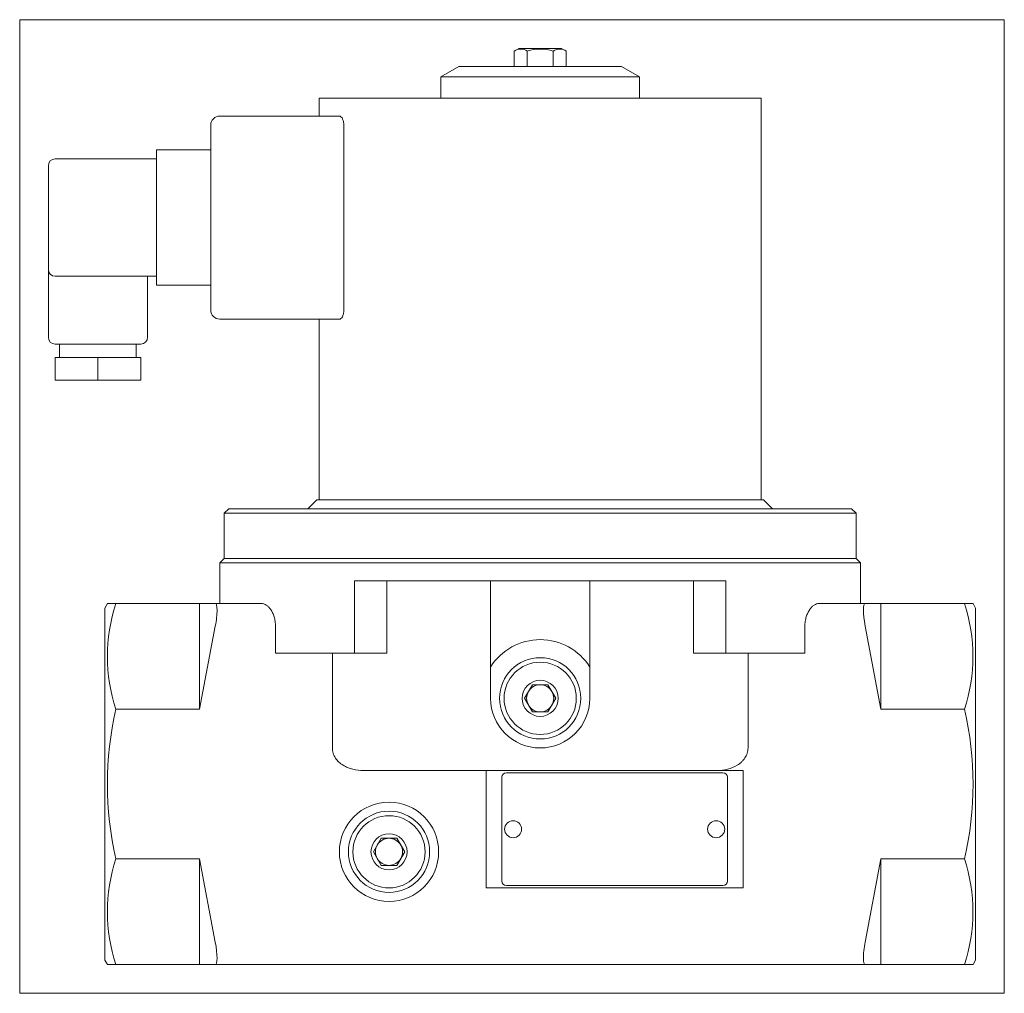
# Model space of a CAD drawing. Extents: x 39 to 257, y -3 to 213.
import ezdxf
from ezdxf.xclip import XClip

# ---------------------------------------------------------------- set-up
doc = ezdxf.new("R2010")
doc.units = 0
doc.header["$LTSCALE"] = 25.4
doc.header["$MEASUREMENT"] = 0
doc.header["$XCLIPFRAME"] = 2
doc.layers.get('0').update_dxf_attribs({"linetype": 'CONTINUOUS'})
for name, color, linetype in [('CEWKA_40-65', 7, 'CONTINUOUS'), ('K-006GOT_', 7, 'CONTINUOUS'), ('T-026', 7, 'CONTINUOUS'), ('WA_031_01_00_001', 7, 'CONTINUOUS'), ('WA_031_01_00_005', 7, 'CONTINUOUS'), ('WA_031_01_00_010', 7, 'CONTINUOUS'), ('WA_031_01_01BEZ_', 7, 'CONTINUOUS'), ('Ś-006M6X12SZEŚC_', 7, 'CONTINUOUS')]:
    doc.layers.add(name, color=color, linetype=linetype)

# ---------------------------------------------------------------- blocks, each defined once
blk = doc.blocks.new('SE1')
at = {"layer": 'CEWKA_40-65', "color": 7, "linetype": 'CONTINUOUS', "lineweight": 0}
for p, q in [((104.92, 195.23), (104.92, 191.23)), ((202.92, 195.23), (104.92, 195.23)), ((202.92, 106.23), (202.92, 195.23)), ((82.92, 191.23), (109.42, 191.23)), ((80.92, 148.23), (80.92, 189.23)), ((110.39, 189.23), (110.39, 148.23)), ((68.92, 181.73), (68.92, 183.73)), ((68.92, 183.73), (80.92, 183.73)), ((46.42, 181.73), (68.92, 181.73)), ((68.92, 155.73), (68.92, 181.73)), ((44.92, 157.23), (44.92, 180.23)), ((44.92, 157.23), (44.92, 142.23)), ((68.92, 155.73), (46.42, 155.73)), ((66.92, 142.23), (66.92, 155.73)), ((68.92, 153.73), (68.92, 155.73)), ((80.92, 153.73), (68.92, 153.73)), ((109.42, 146.23), (82.92, 146.23)), ((104.92, 146.23), (104.92, 106.23)), ((65.42, 140.73), (46.42, 140.73)), ((47.42, 140.73), (47.42, 137.73)), ((64.42, 137.73), (64.42, 140.73)), ((46.42, 132.73), (46.42, 137.73)), ((55.92, 137.73), (46.42, 137.73)), ((65.42, 137.73), (55.92, 137.73)), ((55.92, 132.73), (55.92, 137.73)), ((65.42, 132.73), (65.42, 137.73)), ((55.92, 132.73), (46.42, 132.73)), ((65.42, 132.73), (55.92, 132.73))]:
    blk.add_line(p, q, dxfattribs=at)
for centre, radius, start, end in [((82.92, 189.23), 2, 90, 180), ((46.42, 180.23), 1.5, 90, 180), ((46.42, 157.23), 1.5, 180, 270), ((82.92, 148.23), 2, 180, 270), ((46.42, 142.23), 1.5, 180, 270), ((65.42, 142.23), 1.5, 270, 360)]:
    blk.add_arc(centre, radius, start, end, dxfattribs=at)
for points, knots in [([(110.39, 189.23), (110.39, 189.37), (110.39, 189.51), (110.36, 189.77), (110.34, 189.91), (110.25, 190.28), (110.17, 190.5), (110.03, 190.77), (109.98, 190.85), (109.87, 190.99), (109.82, 191.04), (109.71, 191.14), (109.65, 191.17), (109.53, 191.22), (109.48, 191.23), (109.42, 191.23)], [0, 0, 0, 0, 0.125, 0.125, 0.25, 0.25, 0.5, 0.5, 0.625, 0.625, 0.75, 0.75, 0.875, 0.875, 1, 1, 1, 1]), ([(109.42, 146.23), (109.53, 146.23), (109.65, 146.28), (109.88, 146.46), (109.98, 146.6), (110.13, 146.87), (110.17, 146.97), (110.25, 147.18), (110.28, 147.3), (110.34, 147.55), (110.36, 147.68), (110.39, 147.95), (110.39, 148.09), (110.39, 148.23)], [0, 0, 0, 0, 0.25, 0.25, 0.5, 0.5, 0.625, 0.625, 0.75, 0.75, 0.875, 0.875, 1, 1, 1, 1])]:
    blk.add_open_spline(points, degree=3, knots=knots, dxfattribs=at)
at = {"layer": 'K-006GOT_', "color": 7, "linetype": 'CONTINUOUS', "lineweight": 0}
for centre in [(147.92, 33.23), (192.92, 33.23)]:
    blk.add_circle(centre, 1.89, dxfattribs=at)
at = {"layer": 'T-026', "color": 7, "linetype": 'CONTINUOUS', "lineweight": 0}
for p, q in [((145.42, 21.73), (145.42, 44.73)), ((146.42, 45.73), (194.42, 45.73)), ((195.42, 44.73), (195.42, 21.73)), ((194.42, 20.73), (146.42, 20.73))]:
    blk.add_line(p, q, dxfattribs=at)
for centre, start, end in [((146.42, 44.73), 90, 180), ((194.42, 44.73), 0, 90), ((146.42, 21.73), 180, 270), ((194.42, 21.73), 270, 360)]:
    blk.add_arc(centre, 1, start, end, dxfattribs=at)
at = {"layer": 'WA_031_01_00_001', "color": 7, "linetype": 'CONTINUOUS', "lineweight": 0}
for p, q in [((104.42, 106.23), (102.42, 104.23)), ((104.42, 106.23), (203.42, 106.23)), ((205.42, 104.23), (203.42, 106.23)), ((84.92, 104.23), (83.92, 103.23)), ((83.92, 103.23), (83.92, 93.23)), ((83.92, 103.23), (223.92, 103.23)), ((84.92, 104.23), (222.92, 104.23)), ((223.92, 103.23), (222.92, 104.23)), ((223.92, 93.23), (223.92, 103.23)), ((83.92, 93.23), (223.92, 93.23))]:
    blk.add_line(p, q, dxfattribs=at)
at = {"layer": 'WA_031_01_00_005', "color": 7, "linetype": 'CONTINUOUS', "lineweight": 0}
for p, q in [((135.92, 202.23), (131.92, 199.92)), ((135.92, 202.23), (171.92, 202.23)), ((175.92, 199.92), (171.92, 202.23)), ((175.92, 199.92), (131.92, 199.92)), ((131.92, 199.92), (131.92, 195.23)), ((175.92, 195.23), (175.92, 199.92))]:
    blk.add_line(p, q, dxfattribs=at)
at = {"layer": 'WA_031_01_00_010', "color": 7, "linetype": 'CONTINUOUS', "lineweight": 0}
for p, q in [((150.46, 62.23), (152.19, 65.23)), ((152.19, 65.23), (155.65, 65.23)), ((155.65, 65.23), (157.39, 62.23)), ((152.19, 59.23), (150.46, 62.23)), ((157.39, 62.23), (155.65, 59.23)), ((155.65, 59.23), (152.19, 59.23)), ((116.96, 28.23), (118.69, 31.23)), ((118.69, 31.23), (122.15, 31.23)), ((122.15, 31.23), (123.89, 28.23)), ((118.69, 25.23), (116.96, 28.23)), ((123.89, 28.23), (122.15, 25.23)), ((122.15, 25.23), (118.69, 25.23))]:
    blk.add_line(p, q, dxfattribs=at)
for centre, radius in [((153.92, 62.23), 9), ((153.92, 62.23), 8), ((153.92, 62.23), 4), ((120.42, 28.23), 9), ((120.42, 28.23), 8), ((120.42, 28.23), 4)]:
    blk.add_circle(centre, radius, dxfattribs=at)
for centre, start, end in [((153.92, 62.23), 150, 210), ((153.92, 62.23), 90, 150), ((153.92, 62.23), 30, 90), ((153.92, 62.23), 330, 30), ((153.92, 62.23), 210, 270), ((153.92, 62.23), 270, 330), ((120.42, 28.23), 90, 150), ((120.42, 28.23), 30, 90), ((120.42, 28.23), 150, 210), ((120.42, 28.23), 330, 30), ((120.42, 28.23), 210, 270), ((120.42, 28.23), 270, 330)]:
    blk.add_arc(centre, 3, start, end, dxfattribs=at)
at = {"layer": 'WA_031_01_01BEZ_', "color": 7, "linetype": 'CONTINUOUS', "lineweight": 0}
for p, q in [((83.92, 93.23), (82.92, 92.23)), ((224.92, 92.23), (82.92, 92.23)), ((82.92, 92.23), (82.92, 83.23)), ((83.92, 93.23), (223.92, 93.23)), ((224.92, 92.23), (223.92, 93.23)), ((224.92, 83.23), (224.92, 92.23)), ((112.76, 72.23), (112.76, 88.23)), ((195.08, 88.23), (112.76, 88.23)), ((119.95, 72.23), (119.95, 88.23)), ((142.92, 88.23), (142.92, 69.16)), ((164.92, 69.16), (164.92, 88.23)), ((187.9, 72.23), (187.9, 88.23)), ((195.08, 72.23), (195.08, 88.23)), ((58, 83.23), (57.42, 82.23)), ((59.9, 83.23), (58, 83.23)), ((59.9, 83.23), (78.42, 83.23)), ((81.91, 83.23), (78.42, 83.23)), ((78.42, 83.23), (78.42, 59.8)), ((81.91, 83.23), (92.15, 83.23)), ((215.7, 83.23), (225.93, 83.23)), ((229.42, 83.23), (225.93, 83.23)), ((247.94, 83.23), (229.42, 83.23)), ((229.42, 59.8), (229.42, 83.23)), ((247.94, 83.23), (249.85, 83.23)), ((250.42, 82.23), (249.85, 83.23)), ((57.42, 4.23), (57.42, 82.23)), ((250.42, 4.23), (250.42, 82.23)), ((78.42, 59.8), (81.91, 78.23)), ((95.26, 72.23), (95.26, 78.23)), ((212.58, 72.23), (212.58, 78.23)), ((225.93, 78.23), (229.42, 59.8)), ((112.76, 72.23), (95.26, 72.23)), ((107.87, 51.23), (107.87, 72.23)), ((119.95, 72.23), (112.76, 72.23)), ((195.08, 72.23), (187.9, 72.23)), ((212.58, 72.23), (195.08, 72.23)), ((199.98, 51.23), (199.98, 72.23)), ((142.92, 69.16), (142.92, 62.23)), ((164.92, 62.23), (164.92, 69.16)), ((59.9, 59.8), (78.42, 59.8)), ((247.94, 59.8), (229.42, 59.8)), ((190.96, 46.23), (114.73, 46.23)), ((141.92, 46.23), (141.92, 20.23)), ((198.92, 46.23), (190.96, 46.23)), ((198.92, 20.23), (198.92, 46.23)), ((59.9, 26.66), (78.42, 26.66)), ((81.91, 8.23), (78.42, 26.66)), ((78.42, 26.66), (78.42, 3.23)), ((229.42, 26.66), (225.93, 8.23)), ((247.94, 26.66), (229.42, 26.66)), ((229.42, 3.23), (229.42, 26.66)), ((141.92, 20.23), (198.92, 20.23)), ((57.42, 4.23), (58, 3.23)), ((59.9, 3.23), (58, 3.23)), ((59.9, 3.23), (78.42, 3.23)), ((78.42, 3.23), (81.91, 3.23)), ((225.93, 3.23), (81.91, 3.23)), ((225.93, 3.23), (229.42, 3.23)), ((247.94, 3.23), (229.42, 3.23)), ((247.94, 3.23), (249.85, 3.23)), ((249.85, 3.23), (250.42, 4.23))]:
    blk.add_line(p, q, dxfattribs=at)
blk.add_circle((120.42, 28.23), 11, dxfattribs=at)
for centre, radius, start, end in [((95.22, 71.51), 37.21, 161.6491, 198.3509), ((212.62, 71.51), 37.21, 341.6491, 18.3509), ((153.92, 62.23), 13, 32.2042, 147.7958), ((153.92, 62.23), 11, 180, 360), ((131.31, 43.23), 73.3, 166.9361, 193.0639), ((176.54, 43.23), 73.3, 346.9361, 13.0639), ((95.22, 14.95), 37.21, 161.6491, 198.3509), ((212.62, 14.95), 37.21, 341.6491, 18.3509)]:
    blk.add_arc(centre, radius, start, end, dxfattribs=at)
for centre, major_axis, start_param, end_param in [((80.97, 78.23), (-0.98, -5), 1.606633, 3.17743), ((226.88, 78.23), (0.98, -5), 3.105756, 4.676552), ((80.97, 8.23), (-0.98, 5), 3.105756, 4.676552), ((226.88, 8.23), (0.98, 5), 1.606633, 3.17743)]:
    blk.add_ellipse(centre, major_axis=major_axis, ratio=0.182676, start_param=start_param, end_param=end_param, dxfattribs=at)
for points, knots in [([(92.15, 83.23), (92.5, 83.23), (92.86, 83.12), (93.38, 82.78), (93.56, 82.64), (93.89, 82.31), (94.05, 82.12), (94.35, 81.68), (94.5, 81.43), (94.75, 80.89), (94.87, 80.6), (95.06, 79.97), (95.13, 79.64), (95.24, 78.95), (95.26, 78.59), (95.26, 78.23)], [0, 0, 0, 0, 0.25, 0.25, 0.375, 0.375, 0.5, 0.5, 0.625, 0.625, 0.75, 0.75, 0.875, 0.875, 1, 1, 1, 1]), ([(212.58, 78.23), (212.58, 78.59), (212.61, 78.94), (212.68, 79.46), (212.72, 79.63), (212.79, 79.96), (212.83, 80.12), (212.93, 80.44), (212.98, 80.59), (213.09, 80.88), (213.15, 81.02), (213.35, 81.43), (213.49, 81.67), (213.79, 82.11), (213.95, 82.31), (214.29, 82.64), (214.46, 82.78), (214.99, 83.12), (215.34, 83.23), (215.7, 83.23)], [0, 0, 0, 0, 0.125, 0.125, 0.1875, 0.1875, 0.25, 0.25, 0.3125, 0.3125, 0.375, 0.375, 0.5, 0.5, 0.625, 0.625, 0.75, 0.75, 1, 1, 1, 1]), ([(114.73, 46.23), (113.94, 46.23), (113.17, 46.32), (112.04, 46.6), (111.66, 46.72), (110.94, 47.02), (110.59, 47.2), (109.93, 47.61), (109.61, 47.85), (109.03, 48.38), (108.78, 48.68), (108.34, 49.34), (108.17, 49.69), (107.99, 50.25), (107.94, 50.45), (107.88, 50.83), (107.87, 51.03), (107.87, 51.23)], [0, 0, 0, 0, 0.25, 0.25, 0.375, 0.375, 0.5, 0.5, 0.625, 0.625, 0.75, 0.75, 0.875, 0.875, 0.9375, 0.9375, 1, 1, 1, 1]), ([(199.98, 51.23), (199.98, 50.83), (199.92, 50.45), (199.74, 49.89), (199.66, 49.7), (199.49, 49.35), (199.4, 49.18), (199.18, 48.85), (199.06, 48.69), (198.81, 48.39), (198.67, 48.25), (198.24, 47.85), (197.93, 47.61), (196.93, 46.99), (196.2, 46.7), (194.68, 46.32), (193.9, 46.23), (193.11, 46.23)], [0, 0, 0, 0, 0.125, 0.125, 0.1875, 0.1875, 0.25, 0.25, 0.3125, 0.3125, 0.375, 0.375, 0.5, 0.5, 0.75, 0.75, 1, 1, 1, 1])]:
    blk.add_open_spline(points, degree=3, knots=knots, dxfattribs=at)
at = {"layer": 'Ś-006M6X12SZEŚC_', "color": 7, "linetype": 'CONTINUOUS', "lineweight": 0}
for p, q in [((148.15, 205.61), (148.15, 202.23)), ((149.22, 206.23), (148.16, 205.62)), ((149.22, 206.23), (158.63, 206.23)), ((151.04, 205.62), (151.04, 202.23)), ((156.81, 205.61), (156.81, 202.23)), ((159.7, 205.61), (158.63, 206.23)), ((159.69, 205.61), (159.69, 202.23))]:
    blk.add_line(p, q, dxfattribs=at)
for centre, radius, start, end in [((149.6, 203.47), 2.59, 56.1546, 123.8856), ((153.92, 196.46), 9.6, 72.4992, 107.4807), ((158.25, 203.48), 2.58, 55.9012, 124.0185)]:
    blk.add_arc(centre, radius, start, end, dxfattribs=at)

msp = doc.modelspace()

# ---------------------------------------------------------------- block references
at = {"color": 0, "lineweight": 0}
ref = msp.add_blockref('SE1', (0, 0), dxfattribs=at)
XClip(ref).set_block_clipping_path([(38.5723598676, -3.1202739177), (256.7723590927, 212.5797202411)])
ref.dxf.unprotected_set("ltscale", 0)

doc.saveas('drawing.dxf')
